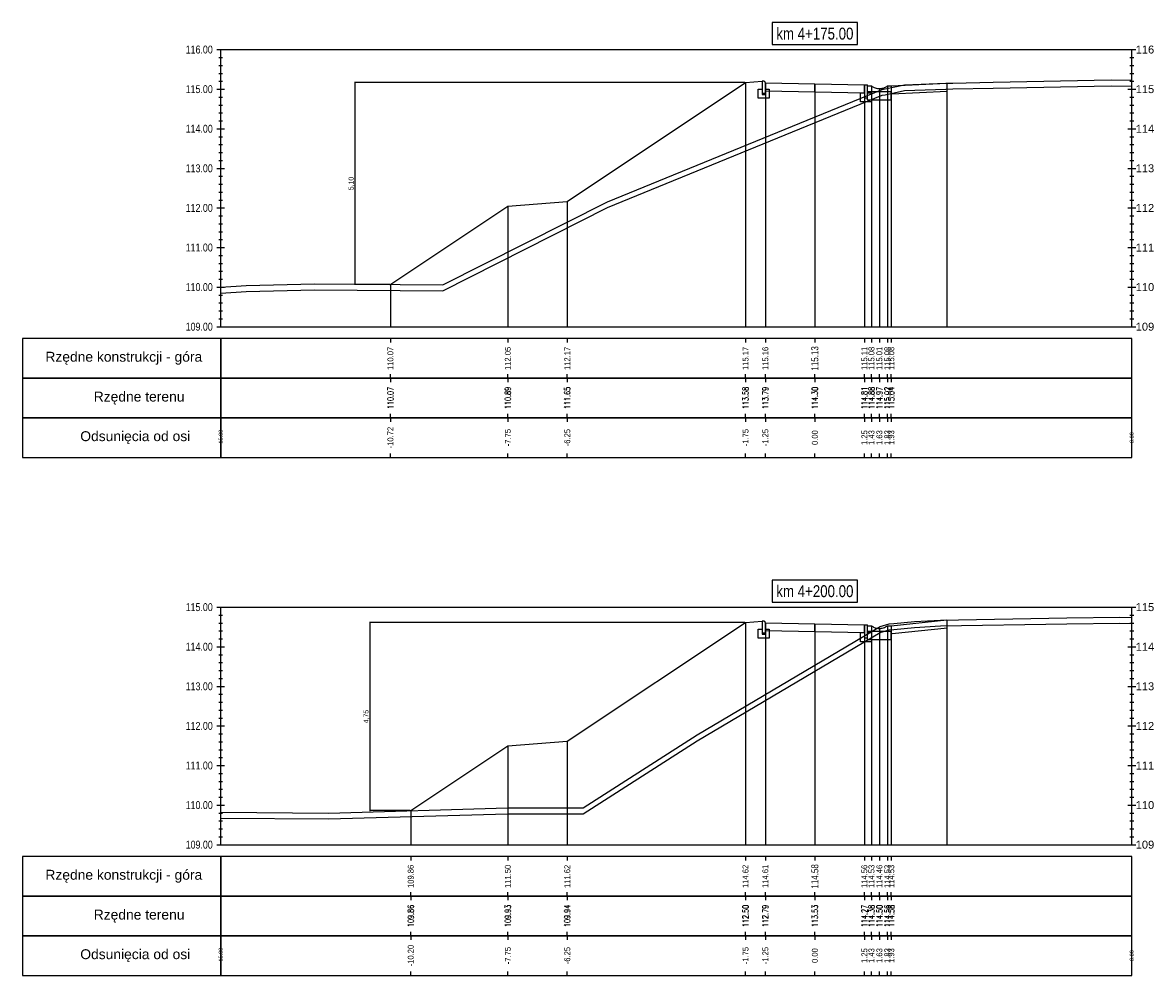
# Model space of a CAD drawing. Extents: x 7537626 to 7538805, y 5722894 to 5725486.
# Tile 27 of 90: x 7538199 to 7538228, y 5725311 to 5725335. Entities that reach past the tile are written whole.
import ezdxf

# ---------------------------------------------------------------- set-up
doc = ezdxf.new("R2010")
doc.units = 0
doc.header["$PDMODE"] = 35
doc.header["$PDSIZE"] = 0.3
for name, color, linetype in [('C-DROGI-PROFILE', 7, 'Continuous'), ('C-DROGI-PROFILE-ETYKIETY', 7, 'Continuous'), ('C-DROGI-PRZEKROJE-ETYKIETY', 7, 'Continuous'), ('C-POPRZECZKA-przekrój', 2, 'Continuous'), ('C-POPRZECZKA-widok', 1, 'Continuous')]:
    doc.layers.add(name, color=color, linetype=linetype)
for name, color, linetype, true_color in [('C-humus', 7, 'Continuous', 0x003df5), ('C-Teren', 7, 'Continuous', 0x005716), ('poprzeczki', 7, 'Continuous', 0x0000d6)]:
    doc.layers.add(name, color=color, linetype=linetype, true_color=true_color)
doc.styles.add('2mm08', font='arial.ttf', dxfattribs={"width": 0.8})
doc.styles.add('opis_50', font='arial.ttf', dxfattribs={"height": 0.125})
doc.styles.get("Standard").update_dxf_attribs({"font": 'arial.ttf'})
doc.dimstyles.new('OPIS_50', dxfattribs={"dimscale": 0.5, "dimtxt": 0.125, "dimasz": 0.25, "dimexe": 0.1, "dimexo": 0.15, "dimgap": 0.1, "dimtad": 1, "dimzin": 0, "dimtxsty": 'opis_50', "dimblk": 'ARCHTICK', "dimcen": 0.15, "dimdle": 0.1, "dimaunit": 2, "dimadec": 4, "dimazin": 0, "dimtfac": 1, "dimtmove": 0, "dimatfit": 3, "dimfxl": 1, "dimarcsym": 0})

# ---------------------------------------------------------------- blocks, each defined once
blk = doc.blocks.new('_ArchTick')
at = {"color": 0, "linetype": 'ByBlock', "const_width": 0.15}
blk.add_lwpolyline([(-0.5, -0.5), (0.5, 0.5)], dxfattribs=at)
blk = doc.blocks.new('*D205')
at = {"layer": 'Defpoints', "color": 0, "transparency": 16777216}
for p in [(7538217.316, 5725333.448), (7538207.455, 5725328.352), (7538208.352, 5725328.352)]:
    blk.add_point(p, dxfattribs=at)
at = {"layer": 'poprzeczki', "color": 0, "lineweight": -2, "transparency": 16777216}
for p, q in [((7538217.301, 5725333.448), (7538207.445, 5725333.448)), ((7538207.455, 5725333.458), (7538207.455, 5725328.342)), ((7538208.337, 5725328.352), (7538207.445, 5725328.352))]:
    blk.add_line(p, q, dxfattribs=at)
at = {"layer": 'poprzeczki', "color": 0, "lineweight": -2, "transparency": 16777216, "xscale": 0.025, "yscale": 0.025, "zscale": 0.025}
for p, rotation in [((7538207.455, 5725333.448), 90), ((7538207.455, 5725328.352), 270)]:
    blk.add_blockref('_ArchTick', p, dxfattribs=dict(at, rotation=rotation))
at = {"layer": 'poprzeczki', "color": 0, "transparency": 16777216, "insert": (7538207.37, 5725330.9), "char_height": 0.125, "attachment_point": 5, "rotation": 90, "style": 'opis_50'}
blk.add_mtext('5,10', dxfattribs=at)
blk = doc.blocks.new('*D206')
at = {"layer": 'Defpoints', "color": 0, "transparency": 16777216}
for p in [(7538217.316, 5725319.814), (7538207.831, 5725315.06), (7538208.865, 5725315.06)]:
    blk.add_point(p, dxfattribs=at)
at = {"layer": 'poprzeczki', "color": 0, "lineweight": -2, "transparency": 16777216}
for p, q in [((7538217.301, 5725319.814), (7538207.821, 5725319.814)), ((7538207.831, 5725319.824), (7538207.831, 5725315.05)), ((7538208.85, 5725315.06), (7538207.821, 5725315.06))]:
    blk.add_line(p, q, dxfattribs=at)
at = {"layer": 'poprzeczki', "color": 0, "lineweight": -2, "transparency": 16777216, "xscale": 0.025, "yscale": 0.025, "zscale": 0.025}
for p, rotation in [((7538207.831, 5725319.814), 90), ((7538207.831, 5725315.06), 270)]:
    blk.add_blockref('_ArchTick', p, dxfattribs=dict(at, rotation=rotation))
at = {"layer": 'poprzeczki', "color": 0, "transparency": 16777216, "insert": (7538207.746, 5725317.437), "char_height": 0.125, "attachment_point": 5, "rotation": 90, "style": 'opis_50'}
blk.add_mtext('4,75', dxfattribs=at)

msp = doc.modelspace()

# ---------------------------------------------------------------- linework, layer by layer
at = {"layer": 'C-DROGI-PROFILE', "color": 7, "linetype": 'Continuous', "lineweight": -3}
for p, q in [((7538208.352, 5725326.982), (7538208.352, 5725326.882)), ((7538211.316, 5725326.982), (7538211.316, 5725326.882)), ((7538212.816, 5725326.982), (7538212.816, 5725326.882)), ((7538217.316, 5725326.982), (7538217.316, 5725326.882)), ((7538217.816, 5725326.982), (7538217.816, 5725326.882)), ((7538219.066, 5725326.982), (7538219.066, 5725326.882)), ((7538220.316, 5725326.982), (7538220.316, 5725326.882)), ((7538220.496, 5725326.982), (7538220.496, 5725326.882)), ((7538220.696, 5725326.982), (7538220.696, 5725326.882)), ((7538220.896, 5725326.982), (7538220.896, 5725326.882)), ((7538220.996, 5725326.982), (7538220.996, 5725326.882)), ((7538208.352, 5725325.982), (7538208.352, 5725326.082)), ((7538208.352, 5725325.982), (7538208.352, 5725325.882)), ((7538211.316, 5725325.982), (7538211.316, 5725326.082)), ((7538211.316, 5725325.982), (7538211.316, 5725325.882)), ((7538212.816, 5725325.982), (7538212.816, 5725326.082)), ((7538212.816, 5725325.982), (7538212.816, 5725325.882)), ((7538217.316, 5725325.982), (7538217.316, 5725326.082)), ((7538217.316, 5725325.982), (7538217.316, 5725325.882)), ((7538217.816, 5725325.982), (7538217.816, 5725326.082)), ((7538217.816, 5725325.982), (7538217.816, 5725325.882)), ((7538219.066, 5725325.982), (7538219.066, 5725326.082)), ((7538219.066, 5725325.982), (7538219.066, 5725325.882)), ((7538220.316, 5725325.982), (7538220.316, 5725326.082)), ((7538220.316, 5725325.982), (7538220.316, 5725325.882)), ((7538220.496, 5725325.982), (7538220.496, 5725326.082)), ((7538220.496, 5725325.982), (7538220.496, 5725325.882)), ((7538220.696, 5725325.982), (7538220.696, 5725326.082)), ((7538220.696, 5725325.982), (7538220.696, 5725325.882)), ((7538220.896, 5725325.982), (7538220.896, 5725326.082)), ((7538220.896, 5725325.982), (7538220.896, 5725325.882)), ((7538220.996, 5725325.982), (7538220.996, 5725326.082)), ((7538220.996, 5725325.982), (7538220.996, 5725325.882)), ((7538208.352, 5725324.982), (7538208.352, 5725325.082)), ((7538211.316, 5725324.982), (7538211.316, 5725325.082)), ((7538212.816, 5725324.982), (7538212.816, 5725325.082)), ((7538217.316, 5725324.982), (7538217.316, 5725325.082)), ((7538217.816, 5725324.982), (7538217.816, 5725325.082)), ((7538219.066, 5725324.982), (7538219.066, 5725325.082)), ((7538220.316, 5725324.982), (7538220.316, 5725325.082)), ((7538220.496, 5725324.982), (7538220.496, 5725325.082)), ((7538220.696, 5725324.982), (7538220.696, 5725325.082)), ((7538220.896, 5725324.982), (7538220.896, 5725325.082)), ((7538220.996, 5725324.982), (7538220.996, 5725325.082)), ((7538208.352, 5725324.982), (7538208.352, 5725324.882)), ((7538211.316, 5725324.982), (7538211.316, 5725324.882)), ((7538212.816, 5725324.982), (7538212.816, 5725324.882)), ((7538217.316, 5725324.982), (7538217.316, 5725324.882)), ((7538217.816, 5725324.982), (7538217.816, 5725324.882)), ((7538219.066, 5725324.982), (7538219.066, 5725324.882)), ((7538220.316, 5725324.982), (7538220.316, 5725324.882)), ((7538220.496, 5725324.982), (7538220.496, 5725324.882)), ((7538220.696, 5725324.982), (7538220.696, 5725324.882)), ((7538220.896, 5725324.982), (7538220.896, 5725324.882)), ((7538220.996, 5725324.982), (7538220.996, 5725324.882)), ((7538208.352, 5725323.982), (7538208.352, 5725324.082)), ((7538211.316, 5725323.982), (7538211.316, 5725324.082)), ((7538212.816, 5725323.982), (7538212.816, 5725324.082)), ((7538217.316, 5725323.982), (7538217.316, 5725324.082)), ((7538217.816, 5725323.982), (7538217.816, 5725324.082)), ((7538219.066, 5725323.982), (7538219.066, 5725324.082)), ((7538220.316, 5725323.982), (7538220.316, 5725324.082)), ((7538220.496, 5725323.982), (7538220.496, 5725324.082)), ((7538220.696, 5725323.982), (7538220.696, 5725324.082)), ((7538220.896, 5725323.982), (7538220.896, 5725324.082)), ((7538220.996, 5725323.982), (7538220.996, 5725324.082)), ((7538208.865, 5725313.899), (7538208.865, 5725313.799)), ((7538211.316, 5725313.899), (7538211.316, 5725313.799)), ((7538212.816, 5725313.899), (7538212.816, 5725313.799)), ((7538217.316, 5725313.899), (7538217.316, 5725313.799)), ((7538217.816, 5725313.899), (7538217.816, 5725313.799)), ((7538219.066, 5725313.899), (7538219.066, 5725313.799)), ((7538220.316, 5725313.899), (7538220.316, 5725313.799)), ((7538220.496, 5725313.899), (7538220.496, 5725313.799)), ((7538220.696, 5725313.899), (7538220.696, 5725313.799)), ((7538220.896, 5725313.899), (7538220.896, 5725313.799)), ((7538220.996, 5725313.899), (7538220.996, 5725313.799)), ((7538208.865, 5725312.899), (7538208.865, 5725312.999)), ((7538208.865, 5725312.899), (7538208.865, 5725312.799)), ((7538211.316, 5725312.899), (7538211.316, 5725312.999)), ((7538211.316, 5725312.899), (7538211.316, 5725312.799)), ((7538212.816, 5725312.899), (7538212.816, 5725312.999)), ((7538212.816, 5725312.899), (7538212.816, 5725312.799)), ((7538217.316, 5725312.899), (7538217.316, 5725312.999)), ((7538217.316, 5725312.899), (7538217.316, 5725312.799)), ((7538217.816, 5725312.899), (7538217.816, 5725312.999)), ((7538217.816, 5725312.899), (7538217.816, 5725312.799)), ((7538219.066, 5725312.899), (7538219.066, 5725312.999)), ((7538219.066, 5725312.899), (7538219.066, 5725312.799)), ((7538220.316, 5725312.899), (7538220.316, 5725312.999)), ((7538220.316, 5725312.899), (7538220.316, 5725312.799)), ((7538220.496, 5725312.899), (7538220.496, 5725312.999)), ((7538220.496, 5725312.899), (7538220.496, 5725312.799)), ((7538220.696, 5725312.899), (7538220.696, 5725312.999)), ((7538220.696, 5725312.899), (7538220.696, 5725312.799)), ((7538220.896, 5725312.899), (7538220.896, 5725312.999)), ((7538220.896, 5725312.899), (7538220.896, 5725312.799)), ((7538220.996, 5725312.899), (7538220.996, 5725312.999)), ((7538220.996, 5725312.899), (7538220.996, 5725312.799)), ((7538208.865, 5725311.899), (7538208.865, 5725311.999)), ((7538211.316, 5725311.899), (7538211.316, 5725311.999)), ((7538212.816, 5725311.899), (7538212.816, 5725311.999)), ((7538217.316, 5725311.899), (7538217.316, 5725311.999)), ((7538217.816, 5725311.899), (7538217.816, 5725311.999)), ((7538219.066, 5725311.899), (7538219.066, 5725311.999)), ((7538220.316, 5725311.899), (7538220.316, 5725311.999)), ((7538220.496, 5725311.899), (7538220.496, 5725311.999)), ((7538220.696, 5725311.899), (7538220.696, 5725311.999)), ((7538220.896, 5725311.899), (7538220.896, 5725311.999)), ((7538220.996, 5725311.899), (7538220.996, 5725311.999)), ((7538208.865, 5725311.899), (7538208.865, 5725311.799)), ((7538211.316, 5725311.899), (7538211.316, 5725311.799)), ((7538212.816, 5725311.899), (7538212.816, 5725311.799)), ((7538217.316, 5725311.899), (7538217.316, 5725311.799)), ((7538217.816, 5725311.899), (7538217.816, 5725311.799)), ((7538219.066, 5725311.899), (7538219.066, 5725311.799)), ((7538220.316, 5725311.899), (7538220.316, 5725311.799)), ((7538220.496, 5725311.899), (7538220.496, 5725311.799)), ((7538220.696, 5725311.899), (7538220.696, 5725311.799)), ((7538220.896, 5725311.899), (7538220.896, 5725311.799)), ((7538220.996, 5725311.899), (7538220.996, 5725311.799)), ((7538208.865, 5725310.899), (7538208.865, 5725310.999)), ((7538211.316, 5725310.899), (7538211.316, 5725310.999)), ((7538212.816, 5725310.899), (7538212.816, 5725310.999)), ((7538217.316, 5725310.899), (7538217.316, 5725310.999)), ((7538217.816, 5725310.899), (7538217.816, 5725310.999)), ((7538219.066, 5725310.899), (7538219.066, 5725310.999)), ((7538220.316, 5725310.899), (7538220.316, 5725310.999)), ((7538220.496, 5725310.899), (7538220.496, 5725310.999)), ((7538220.696, 5725310.899), (7538220.696, 5725310.999)), ((7538220.896, 5725310.899), (7538220.896, 5725310.999)), ((7538220.996, 5725310.899), (7538220.996, 5725310.999))]:
    msp.add_line(p, q, dxfattribs=at)
at = {"layer": 'C-DROGI-PROFILE', "color": 1, "linetype": 'Continuous', "lineweight": -3}
for points in [[(7538204.066, 5725325.982), (7538204.066, 5725326.982), (7538199.066, 5725326.982), (7538199.066, 5725325.982)], [(7538204.066, 5725325.982), (7538227.066, 5725325.982), (7538227.066, 5725326.982), (7538204.066, 5725326.982)], [(7538204.066, 5725324.982), (7538204.066, 5725325.982), (7538199.066, 5725325.982), (7538199.066, 5725324.982)], [(7538204.066, 5725324.982), (7538227.066, 5725324.982), (7538227.066, 5725325.982), (7538204.066, 5725325.982)], [(7538204.066, 5725323.982), (7538204.066, 5725324.982), (7538199.066, 5725324.982), (7538199.066, 5725323.982)], [(7538204.066, 5725323.982), (7538227.066, 5725323.982), (7538227.066, 5725324.982), (7538204.066, 5725324.982)], [(7538204.066, 5725312.899), (7538204.066, 5725313.899), (7538199.066, 5725313.899), (7538199.066, 5725312.899)], [(7538204.066, 5725312.899), (7538227.066, 5725312.899), (7538227.066, 5725313.899), (7538204.066, 5725313.899)], [(7538204.066, 5725311.899), (7538204.066, 5725312.899), (7538199.066, 5725312.899), (7538199.066, 5725311.899)], [(7538204.066, 5725311.899), (7538227.066, 5725311.899), (7538227.066, 5725312.899), (7538204.066, 5725312.899)], [(7538204.066, 5725310.899), (7538204.066, 5725311.899), (7538199.066, 5725311.899), (7538199.066, 5725310.899)], [(7538204.066, 5725310.899), (7538227.066, 5725310.899), (7538227.066, 5725311.899), (7538204.066, 5725311.899)]]:
    msp.add_3dface(points, dxfattribs=at)
at = {"layer": 'C-DROGI-PRZEKROJE-ETYKIETY', "color": 1, "linetype": 'Continuous', "lineweight": -3}
for p, q in [((7538217.316, 5725333.448), (7538217.316, 5725327.282)), ((7538217.816, 5725333.442), (7538217.816, 5725327.282)), ((7538219.066, 5725333.417), (7538219.066, 5725327.282)), ((7538220.316, 5725333.392), (7538220.316, 5725327.282)), ((7538220.496, 5725333.366), (7538220.496, 5725327.282)), ((7538220.896, 5725333.366), (7538220.896, 5725327.282)), ((7538220.996, 5725333.366), (7538220.996, 5725327.282)), ((7538222.396, 5725333.431), (7538222.396, 5725327.282)), ((7538220.696, 5725333.296), (7538220.696, 5725327.282)), ((7538217.316, 5725319.814), (7538217.316, 5725314.199)), ((7538217.816, 5725319.807), (7538217.816, 5725314.199)), ((7538219.066, 5725319.782), (7538219.066, 5725314.199)), ((7538220.316, 5725319.757), (7538220.316, 5725314.199)), ((7538220.496, 5725319.731), (7538220.496, 5725314.199)), ((7538220.696, 5725319.661), (7538220.696, 5725314.199)), ((7538220.896, 5725319.731), (7538220.896, 5725314.199)), ((7538220.996, 5725319.731), (7538220.996, 5725314.199)), ((7538222.396, 5725319.877), (7538222.396, 5725314.199))]:
    msp.add_line(p, q, dxfattribs=at)
for points in [[(7538211.316, 5725330.328), (7538211.316, 5725327.282)], [(7538212.816, 5725330.448), (7538212.816, 5725327.282)], [(7538208.352, 5725328.35), (7538208.352, 5725327.282)], [(7538212.816, 5725316.814), (7538212.816, 5725314.199)], [(7538211.316, 5725316.694), (7538211.316, 5725314.199)], [(7538208.865, 5725315.06), (7538208.865, 5725314.199)]]:
    msp.add_lwpolyline(points, dxfattribs=at)
at = {"layer": 'C-humus'}
for p, q in [((7538223.565, 5725333.308), (7538226.547, 5725333.366)), ((7538226.547, 5725333.366), (7538227.066, 5725333.357)), ((7538213.828, 5725330.291), (7538220.766, 5725333.127)), ((7538220.766, 5725333.127), (7538220.842, 5725333.141)), ((7538220.842, 5725333.141), (7538221.329, 5725333.245)), ((7538221.329, 5725333.245), (7538222.373, 5725333.28)), ((7538222.373, 5725333.28), (7538222.546, 5725333.288)), ((7538222.546, 5725333.288), (7538223.565, 5725333.308)), ((7538209.674, 5725328.19), (7538213.828, 5725330.291)), ((7538204.713, 5725328.171), (7538206.432, 5725328.215)), ((7538206.432, 5725328.215), (7538209.674, 5725328.19)), ((7538204.066, 5725328.134), (7538204.713, 5725328.171)), ((7538220.711, 5725319.557), (7538220.944, 5725319.627)), ((7538220.944, 5725319.627), (7538221.056, 5725319.639)), ((7538221.056, 5725319.639), (7538221.584, 5725319.686)), ((7538221.584, 5725319.686), (7538222.236, 5725319.725)), ((7538222.236, 5725319.725), (7538225.431, 5725319.777)), ((7538225.431, 5725319.777), (7538226.762, 5725319.793)), ((7538226.762, 5725319.793), (7538227.066, 5725319.787)), ((7538216.098, 5725316.822), (7538220.711, 5725319.557)), ((7538213.221, 5725314.983), (7538216.098, 5725316.822)), ((7538204.066, 5725314.869), (7538206.79, 5725314.85)), ((7538206.79, 5725314.85), (7538211.306, 5725314.98)), ((7538211.306, 5725314.98), (7538213.221, 5725314.983))]:
    msp.add_line(p, q, dxfattribs=at)
at = {"layer": 'C-POPRZECZKA-przekrój', "color": 2, "linetype": 'Continuous', "lineweight": -3}
for p, q in [((7538217.316, 5725333.448), (7538217.736, 5725333.482)), ((7538217.776, 5725333.482), (7538217.736, 5725333.482)), ((7538217.736, 5725333.482), (7538217.736, 5725333.152)), ((7538217.782, 5725333.482), (7538217.776, 5725333.482)), ((7538217.79, 5725333.479), (7538217.782, 5725333.482)), ((7538217.798, 5725333.475), (7538217.79, 5725333.479)), ((7538217.804, 5725333.47), (7538217.798, 5725333.475)), ((7538217.809, 5725333.465), (7538217.804, 5725333.47)), ((7538217.813, 5725333.457), (7538217.809, 5725333.465)), ((7538217.815, 5725333.449), (7538217.813, 5725333.457)), ((7538217.816, 5725333.442), (7538217.815, 5725333.449)), ((7538217.816, 5725333.442), (7538219.066, 5725333.417)), ((7538217.816, 5725333.442), (7538217.817, 5725333.242)), ((7538217.816, 5725333.152), (7538217.816, 5725333.442)), ((7538217.816, 5725333.442), (7538217.816, 5725333.282)), ((7538219.066, 5725333.217), (7538219.066, 5725333.417)), ((7538219.066, 5725333.417), (7538220.316, 5725333.392)), ((7538220.316, 5725333.392), (7538220.315, 5725333.192)), ((7538220.316, 5725333.392), (7538220.396, 5725333.392)), ((7538220.316, 5725333.192), (7538220.316, 5725333.392)), ((7538220.316, 5725333.392), (7538220.316, 5725333.062)), ((7538220.396, 5725333.016), (7538220.396, 5725333.392)), ((7538220.396, 5725333.366), (7538220.496, 5725333.366)), ((7538220.396, 5725333.216), (7538220.396, 5725333.366)), ((7538220.496, 5725333.366), (7538220.513, 5725333.353)), ((7538220.513, 5725333.353), (7538220.531, 5725333.342)), ((7538220.531, 5725333.342), (7538220.547, 5725333.333)), ((7538220.547, 5725333.333), (7538220.567, 5725333.323)), ((7538220.567, 5725333.323), (7538220.589, 5725333.314)), ((7538220.589, 5725333.314), (7538220.616, 5725333.306)), ((7538220.795, 5725333.312), (7538220.821, 5725333.321)), ((7538220.821, 5725333.321), (7538220.846, 5725333.333)), ((7538220.846, 5725333.333), (7538220.864, 5725333.344)), ((7538220.864, 5725333.344), (7538220.88, 5725333.354)), ((7538220.88, 5725333.354), (7538220.896, 5725333.366)), ((7538220.896, 5725333.366), (7538220.996, 5725333.366)), ((7538220.996, 5725333.366), (7538220.996, 5725333.216)), ((7538217.636, 5725333.052), (7538217.636, 5725333.282)), ((7538217.636, 5725333.282), (7538217.736, 5725333.282)), ((7538217.916, 5725333.052), (7538217.636, 5725333.052)), ((7538217.736, 5725333.282), (7538217.736, 5725333.182)), ((7538217.736, 5725333.182), (7538217.816, 5725333.182)), ((7538217.736, 5725333.152), (7538217.816, 5725333.152)), ((7538217.816, 5725333.282), (7538217.916, 5725333.282)), ((7538217.817, 5725333.242), (7538219.066, 5725333.217)), ((7538217.916, 5725333.282), (7538217.916, 5725333.052)), ((7538219.066, 5725333.217), (7538220.315, 5725333.192)), ((7538220.216, 5725332.962), (7538220.216, 5725333.192)), ((7538220.216, 5725333.192), (7538220.316, 5725333.192)), ((7538220.316, 5725333.062), (7538220.396, 5725333.062)), ((7538220.996, 5725333.216), (7538220.396, 5725333.216)), ((7538220.396, 5725333.192), (7538220.496, 5725333.192)), ((7538220.396, 5725333.062), (7538220.396, 5725333.192)), ((7538220.496, 5725333.192), (7538220.496, 5725332.962)), ((7538220.616, 5725333.306), (7538220.643, 5725333.3)), ((7538220.643, 5725333.3), (7538220.666, 5725333.297)), ((7538220.666, 5725333.297), (7538220.696, 5725333.296)), ((7538220.696, 5725333.296), (7538220.719, 5725333.297)), ((7538220.719, 5725333.297), (7538220.745, 5725333.3)), ((7538220.745, 5725333.3), (7538220.767, 5725333.304)), ((7538220.767, 5725333.304), (7538220.795, 5725333.312)), ((7538220.996, 5725333.016), (7538220.996, 5725333.216)), ((7538220.496, 5725332.962), (7538220.216, 5725332.962)), ((7538220.396, 5725333.016), (7538220.996, 5725333.016)), ((7538217.316, 5725319.814), (7538217.736, 5725319.847)), ((7538217.636, 5725319.417), (7538217.636, 5725319.647)), ((7538217.636, 5725319.647), (7538217.736, 5725319.647)), ((7538217.776, 5725319.847), (7538217.736, 5725319.847)), ((7538217.736, 5725319.847), (7538217.736, 5725319.517)), ((7538217.736, 5725319.647), (7538217.736, 5725319.547)), ((7538217.782, 5725319.847), (7538217.776, 5725319.847)), ((7538217.79, 5725319.845), (7538217.782, 5725319.847)), ((7538217.798, 5725319.841), (7538217.79, 5725319.845)), ((7538217.804, 5725319.836), (7538217.798, 5725319.841)), ((7538217.809, 5725319.83), (7538217.804, 5725319.836)), ((7538217.813, 5725319.823), (7538217.809, 5725319.83)), ((7538217.815, 5725319.815), (7538217.813, 5725319.823)), ((7538217.816, 5725319.807), (7538217.815, 5725319.815)), ((7538217.816, 5725319.807), (7538219.066, 5725319.782)), ((7538217.816, 5725319.807), (7538217.817, 5725319.607)), ((7538217.816, 5725319.517), (7538217.816, 5725319.807)), ((7538217.816, 5725319.807), (7538217.816, 5725319.647)), ((7538217.816, 5725319.647), (7538217.916, 5725319.647)), ((7538217.916, 5725319.647), (7538217.916, 5725319.417)), ((7538219.066, 5725319.582), (7538219.066, 5725319.782)), ((7538219.066, 5725319.782), (7538220.316, 5725319.757)), ((7538220.316, 5725319.757), (7538220.315, 5725319.557)), ((7538220.316, 5725319.757), (7538220.396, 5725319.757)), ((7538220.316, 5725319.557), (7538220.316, 5725319.757)), ((7538220.316, 5725319.757), (7538220.316, 5725319.427)), ((7538220.396, 5725319.381), (7538220.396, 5725319.757)), ((7538220.396, 5725319.731), (7538220.496, 5725319.731)), ((7538220.396, 5725319.581), (7538220.396, 5725319.731)), ((7538220.496, 5725319.731), (7538220.513, 5725319.719)), ((7538220.513, 5725319.719), (7538220.531, 5725319.707)), ((7538220.531, 5725319.707), (7538220.547, 5725319.698)), ((7538220.547, 5725319.698), (7538220.567, 5725319.689)), ((7538220.567, 5725319.689), (7538220.589, 5725319.68)), ((7538220.589, 5725319.68), (7538220.616, 5725319.671)), ((7538220.616, 5725319.671), (7538220.643, 5725319.666)), ((7538220.643, 5725319.666), (7538220.666, 5725319.663)), ((7538220.666, 5725319.663), (7538220.696, 5725319.661)), ((7538220.696, 5725319.661), (7538220.719, 5725319.662)), ((7538220.719, 5725319.662), (7538220.745, 5725319.665)), ((7538220.745, 5725319.665), (7538220.767, 5725319.669)), ((7538220.767, 5725319.669), (7538220.795, 5725319.677)), ((7538220.795, 5725319.677), (7538220.821, 5725319.687)), ((7538220.821, 5725319.687), (7538220.846, 5725319.699)), ((7538220.846, 5725319.699), (7538220.864, 5725319.709)), ((7538220.864, 5725319.709), (7538220.88, 5725319.72)), ((7538220.88, 5725319.72), (7538220.896, 5725319.731)), ((7538220.896, 5725319.731), (7538220.996, 5725319.731)), ((7538220.996, 5725319.731), (7538220.996, 5725319.581)), ((7538217.916, 5725319.417), (7538217.636, 5725319.417)), ((7538217.736, 5725319.547), (7538217.816, 5725319.547)), ((7538217.736, 5725319.517), (7538217.816, 5725319.517)), ((7538217.817, 5725319.607), (7538219.066, 5725319.582)), ((7538219.066, 5725319.582), (7538220.315, 5725319.557)), ((7538220.216, 5725319.327), (7538220.216, 5725319.557)), ((7538220.216, 5725319.557), (7538220.316, 5725319.557)), ((7538220.496, 5725319.327), (7538220.216, 5725319.327)), ((7538220.316, 5725319.427), (7538220.396, 5725319.427)), ((7538220.996, 5725319.581), (7538220.396, 5725319.581)), ((7538220.396, 5725319.557), (7538220.496, 5725319.557)), ((7538220.396, 5725319.427), (7538220.396, 5725319.557)), ((7538220.396, 5725319.381), (7538220.996, 5725319.381)), ((7538220.496, 5725319.557), (7538220.496, 5725319.327)), ((7538220.996, 5725319.381), (7538220.996, 5725319.581))]:
    msp.add_line(p, q, dxfattribs=at)
for points in [[(7538208.337, 5725328.342), (7538211.316, 5725330.328), (7538212.816, 5725330.448), (7538217.316, 5725333.448)], [(7538208.865, 5725315.06), (7538211.316, 5725316.694), (7538212.816, 5725316.814), (7538217.316, 5725319.814)]]:
    msp.add_lwpolyline(points, dxfattribs=at)
at = {"layer": 'C-POPRZECZKA-przekrój'}
for points in [[(7538220.996, 5725333.366), (7538222.396, 5725333.431)], [(7538221.005, 5725333.166), (7538222.405, 5725333.232)], [(7538220.996, 5725319.731), (7538222.396, 5725319.877)], [(7538221.017, 5725319.533), (7538222.417, 5725319.678)]]:
    msp.add_lwpolyline(points, dxfattribs=at)
at = {"layer": 'C-POPRZECZKA-widok', "color": 1, "linetype": 'Continuous', "lineweight": -3}
for p, q in [((7538203.966, 5725334.282), (7538227.166, 5725334.282)), ((7538204.066, 5725327.282), (7538204.066, 5725334.282)), ((7538227.066, 5725327.282), (7538227.066, 5725334.282)), ((7538204.016, 5725334.082), (7538204.116, 5725334.082)), ((7538227.016, 5725334.082), (7538227.116, 5725334.082)), ((7538204.016, 5725333.882), (7538204.116, 5725333.882)), ((7538204.016, 5725333.682), (7538204.116, 5725333.682)), ((7538227.016, 5725333.882), (7538227.116, 5725333.882)), ((7538227.016, 5725333.682), (7538227.116, 5725333.682)), ((7538204.016, 5725333.482), (7538204.116, 5725333.482)), ((7538227.016, 5725333.482), (7538227.116, 5725333.482)), ((7538203.966, 5725333.282), (7538204.166, 5725333.282)), ((7538204.016, 5725333.282), (7538204.116, 5725333.282)), ((7538204.016, 5725333.082), (7538204.116, 5725333.082)), ((7538226.966, 5725333.282), (7538227.166, 5725333.282)), ((7538227.016, 5725333.282), (7538227.116, 5725333.282)), ((7538227.016, 5725333.082), (7538227.116, 5725333.082)), ((7538204.016, 5725332.882), (7538204.116, 5725332.882)), ((7538227.016, 5725332.882), (7538227.116, 5725332.882)), ((7538204.016, 5725332.682), (7538204.116, 5725332.682)), ((7538204.016, 5725332.482), (7538204.116, 5725332.482)), ((7538227.016, 5725332.682), (7538227.116, 5725332.682)), ((7538227.016, 5725332.482), (7538227.116, 5725332.482)), ((7538203.966, 5725332.282), (7538204.166, 5725332.282)), ((7538204.016, 5725332.282), (7538204.116, 5725332.282)), ((7538226.966, 5725332.282), (7538227.166, 5725332.282)), ((7538227.016, 5725332.282), (7538227.116, 5725332.282)), ((7538204.016, 5725332.082), (7538204.116, 5725332.082)), ((7538227.016, 5725332.082), (7538227.116, 5725332.082)), ((7538204.016, 5725331.882), (7538204.116, 5725331.882)), ((7538204.016, 5725331.682), (7538204.116, 5725331.682)), ((7538227.016, 5725331.882), (7538227.116, 5725331.882)), ((7538227.016, 5725331.682), (7538227.116, 5725331.682)), ((7538204.016, 5725331.482), (7538204.116, 5725331.482)), ((7538227.016, 5725331.482), (7538227.116, 5725331.482)), ((7538203.966, 5725331.282), (7538204.166, 5725331.282)), ((7538204.016, 5725331.282), (7538204.116, 5725331.282)), ((7538204.016, 5725331.082), (7538204.116, 5725331.082)), ((7538226.966, 5725331.282), (7538227.166, 5725331.282)), ((7538227.016, 5725331.282), (7538227.116, 5725331.282)), ((7538227.016, 5725331.082), (7538227.116, 5725331.082)), ((7538204.016, 5725330.882), (7538204.116, 5725330.882)), ((7538227.016, 5725330.882), (7538227.116, 5725330.882)), ((7538204.016, 5725330.682), (7538204.116, 5725330.682)), ((7538204.016, 5725330.482), (7538204.116, 5725330.482)), ((7538227.016, 5725330.682), (7538227.116, 5725330.682)), ((7538227.016, 5725330.482), (7538227.116, 5725330.482)), ((7538203.966, 5725330.282), (7538204.166, 5725330.282)), ((7538204.016, 5725330.282), (7538204.116, 5725330.282)), ((7538226.966, 5725330.282), (7538227.166, 5725330.282)), ((7538227.016, 5725330.282), (7538227.116, 5725330.282)), ((7538204.016, 5725330.082), (7538204.116, 5725330.082)), ((7538227.016, 5725330.082), (7538227.116, 5725330.082)), ((7538204.016, 5725329.882), (7538204.116, 5725329.882)), ((7538204.016, 5725329.682), (7538204.116, 5725329.682)), ((7538227.016, 5725329.882), (7538227.116, 5725329.882)), ((7538227.016, 5725329.682), (7538227.116, 5725329.682)), ((7538204.016, 5725329.482), (7538204.116, 5725329.482)), ((7538227.016, 5725329.482), (7538227.116, 5725329.482)), ((7538203.966, 5725329.282), (7538204.166, 5725329.282)), ((7538204.016, 5725329.282), (7538204.116, 5725329.282)), ((7538204.016, 5725329.082), (7538204.116, 5725329.082)), ((7538226.966, 5725329.282), (7538227.166, 5725329.282)), ((7538227.016, 5725329.282), (7538227.116, 5725329.282)), ((7538227.016, 5725329.082), (7538227.116, 5725329.082)), ((7538204.016, 5725328.882), (7538204.116, 5725328.882)), ((7538227.016, 5725328.882), (7538227.116, 5725328.882)), ((7538204.016, 5725328.682), (7538204.116, 5725328.682)), ((7538204.016, 5725328.482), (7538204.116, 5725328.482)), ((7538227.016, 5725328.682), (7538227.116, 5725328.682)), ((7538227.016, 5725328.482), (7538227.116, 5725328.482)), ((7538203.966, 5725328.282), (7538204.166, 5725328.282)), ((7538204.016, 5725328.282), (7538204.116, 5725328.282)), ((7538226.966, 5725328.282), (7538227.166, 5725328.282)), ((7538227.016, 5725328.282), (7538227.116, 5725328.282)), ((7538204.016, 5725328.082), (7538204.116, 5725328.082)), ((7538227.016, 5725328.082), (7538227.116, 5725328.082)), ((7538204.016, 5725327.882), (7538204.116, 5725327.882)), ((7538204.016, 5725327.682), (7538204.116, 5725327.682)), ((7538227.016, 5725327.882), (7538227.116, 5725327.882)), ((7538227.016, 5725327.682), (7538227.116, 5725327.682)), ((7538204.016, 5725327.482), (7538204.116, 5725327.482)), ((7538227.016, 5725327.482), (7538227.116, 5725327.482)), ((7538203.966, 5725327.282), (7538227.166, 5725327.282)), ((7538203.966, 5725320.199), (7538227.166, 5725320.199)), ((7538204.066, 5725314.199), (7538204.066, 5725320.199)), ((7538227.066, 5725314.199), (7538227.066, 5725320.199)), ((7538204.016, 5725319.999), (7538204.116, 5725319.999)), ((7538227.016, 5725319.999), (7538227.116, 5725319.999)), ((7538204.016, 5725319.799), (7538204.116, 5725319.799)), ((7538227.016, 5725319.799), (7538227.116, 5725319.799)), ((7538204.016, 5725319.599), (7538204.116, 5725319.599)), ((7538204.016, 5725319.399), (7538204.116, 5725319.399)), ((7538227.016, 5725319.599), (7538227.116, 5725319.599)), ((7538227.016, 5725319.399), (7538227.116, 5725319.399)), ((7538203.966, 5725319.199), (7538204.166, 5725319.199)), ((7538204.016, 5725319.199), (7538204.116, 5725319.199)), ((7538226.966, 5725319.199), (7538227.166, 5725319.199)), ((7538227.016, 5725319.199), (7538227.116, 5725319.199)), ((7538204.016, 5725318.999), (7538204.116, 5725318.999)), ((7538204.016, 5725318.799), (7538204.116, 5725318.799)), ((7538227.016, 5725318.999), (7538227.116, 5725318.999)), ((7538227.016, 5725318.799), (7538227.116, 5725318.799)), ((7538204.016, 5725318.599), (7538204.116, 5725318.599)), ((7538227.016, 5725318.599), (7538227.116, 5725318.599)), ((7538203.966, 5725318.199), (7538204.166, 5725318.199)), ((7538204.016, 5725318.399), (7538204.116, 5725318.399)), ((7538204.016, 5725318.199), (7538204.116, 5725318.199)), ((7538226.966, 5725318.199), (7538227.166, 5725318.199)), ((7538227.016, 5725318.399), (7538227.116, 5725318.399)), ((7538227.016, 5725318.199), (7538227.116, 5725318.199)), ((7538204.016, 5725317.999), (7538204.116, 5725317.999)), ((7538227.016, 5725317.999), (7538227.116, 5725317.999)), ((7538204.016, 5725317.799), (7538204.116, 5725317.799)), ((7538227.016, 5725317.799), (7538227.116, 5725317.799)), ((7538204.016, 5725317.599), (7538204.116, 5725317.599)), ((7538204.016, 5725317.399), (7538204.116, 5725317.399)), ((7538227.016, 5725317.599), (7538227.116, 5725317.599)), ((7538227.016, 5725317.399), (7538227.116, 5725317.399)), ((7538203.966, 5725317.199), (7538204.166, 5725317.199)), ((7538204.016, 5725317.199), (7538204.116, 5725317.199)), ((7538226.966, 5725317.199), (7538227.166, 5725317.199)), ((7538227.016, 5725317.199), (7538227.116, 5725317.199)), ((7538204.016, 5725316.999), (7538204.116, 5725316.999)), ((7538204.016, 5725316.799), (7538204.116, 5725316.799)), ((7538227.016, 5725316.999), (7538227.116, 5725316.999)), ((7538227.016, 5725316.799), (7538227.116, 5725316.799)), ((7538204.016, 5725316.599), (7538204.116, 5725316.599)), ((7538227.016, 5725316.599), (7538227.116, 5725316.599)), ((7538203.966, 5725316.199), (7538204.166, 5725316.199)), ((7538204.016, 5725316.399), (7538204.116, 5725316.399)), ((7538204.016, 5725316.199), (7538204.116, 5725316.199)), ((7538226.966, 5725316.199), (7538227.166, 5725316.199)), ((7538227.016, 5725316.399), (7538227.116, 5725316.399)), ((7538227.016, 5725316.199), (7538227.116, 5725316.199)), ((7538204.016, 5725315.999), (7538204.116, 5725315.999)), ((7538227.016, 5725315.999), (7538227.116, 5725315.999)), ((7538204.016, 5725315.799), (7538204.116, 5725315.799)), ((7538227.016, 5725315.799), (7538227.116, 5725315.799)), ((7538204.016, 5725315.599), (7538204.116, 5725315.599)), ((7538204.016, 5725315.399), (7538204.116, 5725315.399)), ((7538227.016, 5725315.599), (7538227.116, 5725315.599)), ((7538227.016, 5725315.399), (7538227.116, 5725315.399)), ((7538203.966, 5725315.199), (7538204.166, 5725315.199)), ((7538204.016, 5725315.199), (7538204.116, 5725315.199)), ((7538226.966, 5725315.199), (7538227.166, 5725315.199)), ((7538227.016, 5725315.199), (7538227.116, 5725315.199)), ((7538204.016, 5725314.999), (7538204.116, 5725314.999)), ((7538204.016, 5725314.799), (7538204.116, 5725314.799)), ((7538227.016, 5725314.999), (7538227.116, 5725314.999)), ((7538227.016, 5725314.799), (7538227.116, 5725314.799)), ((7538204.016, 5725314.599), (7538204.116, 5725314.599)), ((7538227.016, 5725314.599), (7538227.116, 5725314.599)), ((7538203.966, 5725314.199), (7538227.166, 5725314.199)), ((7538204.016, 5725314.399), (7538204.116, 5725314.399)), ((7538227.016, 5725314.399), (7538227.116, 5725314.399))]:
    msp.add_line(p, q, dxfattribs=at)
at = {"layer": 'C-POPRZECZKA-widok', "color": 3, "linetype": 'Continuous', "lineweight": -3}
for points in [[(7538217.986, 5725334.407), (7538220.146, 5725334.407), (7538220.146, 5725334.964), (7538217.986, 5725334.964)], [(7538217.986, 5725320.324), (7538220.146, 5725320.324), (7538220.146, 5725320.88), (7538217.986, 5725320.88)]]:
    msp.add_3dface(points, dxfattribs=at)
at = {"layer": 'C-Teren'}
for p, q in [((7538220.842, 5725333.291), (7538221.329, 5725333.395)), ((7538221.329, 5725333.395), (7538222.373, 5725333.43)), ((7538222.373, 5725333.43), (7538222.546, 5725333.438)), ((7538222.546, 5725333.438), (7538223.565, 5725333.458)), ((7538223.565, 5725333.458), (7538226.547, 5725333.516)), ((7538226.547, 5725333.516), (7538227.066, 5725333.507)), ((7538213.828, 5725330.441), (7538220.766, 5725333.277)), ((7538220.766, 5725333.277), (7538220.842, 5725333.291)), ((7538209.674, 5725328.34), (7538213.828, 5725330.441)), ((7538204.066, 5725328.284), (7538204.713, 5725328.321)), ((7538204.713, 5725328.321), (7538206.432, 5725328.365)), ((7538206.432, 5725328.365), (7538209.674, 5725328.34)), ((7538222.236, 5725319.875), (7538225.431, 5725319.927)), ((7538225.431, 5725319.927), (7538226.762, 5725319.943)), ((7538226.762, 5725319.943), (7538227.066, 5725319.937)), ((7538216.098, 5725316.972), (7538220.711, 5725319.707)), ((7538220.711, 5725319.707), (7538220.944, 5725319.777)), ((7538220.944, 5725319.777), (7538221.056, 5725319.789)), ((7538221.056, 5725319.789), (7538221.584, 5725319.836)), ((7538221.584, 5725319.836), (7538222.236, 5725319.875)), ((7538213.221, 5725315.133), (7538216.098, 5725316.972)), ((7538206.79, 5725315), (7538211.306, 5725315.13)), ((7538211.306, 5725315.13), (7538213.221, 5725315.133)), ((7538204.066, 5725315.019), (7538206.79, 5725315))]:
    msp.add_line(p, q, dxfattribs=at)

# ---------------------------------------------------------------- texts
at = {"layer": 'C-DROGI-PROFILE', "color": 2}
for s, p in [('Rzędne konstrukcji - góra', (7538199.641, 5725326.399)), ('Rzędne terenu', (7538200.861, 5725325.393)), ('Odsunięcia od osi', (7538200.522, 5725324.393)), ('Rzędne konstrukcji - góra', (7538199.641, 5725313.315)), ('Rzędne terenu', (7538200.861, 5725312.309)), ('Odsunięcia od osi', (7538200.522, 5725311.309))]:
    msp.add_text(s, height=0.25, dxfattribs=at).set_placement(p)
at = {"layer": 'C-DROGI-PROFILE-ETYKIETY', "color": 1, "linetype": 'Continuous', "lineweight": -3, "attachment_point": 5, "rotation": 90, "style": '2mm08'}
for s, insert, char_height in [('110.07', (7538208.352, 5725326.482), 0.15), ('112.05', (7538211.316, 5725326.482), 0.15), ('112.17', (7538212.816, 5725326.482), 0.15), ('115.17', (7538217.316, 5725326.482), 0.15), ('115.16', (7538217.816, 5725326.482), 0.15), ('115.13', (7538219.066, 5725326.482), 0.18), ('115.11', (7538220.316, 5725326.482), 0.15), ('115.08', (7538220.496, 5725326.482), 0.15), ('115.01', (7538220.696, 5725326.482), 0.15), ('115.08', (7538220.896, 5725326.482), 0.15), ('115.08', (7538220.996, 5725326.482), 0.15), ('{\\Fsimplex|c238;110.07}', (7538208.352, 5725325.482), 0.15), ('{\\Fsimplex|c238;110.89}', (7538211.316, 5725325.482), 0.15), ('{\\Fsimplex|c238;111.65}', (7538212.816, 5725325.482), 0.15), ('{\\Fsimplex.shx|c238;113.58}', (7538217.316, 5725325.482), 0.15), ('{\\Fsimplex.shx|c238;113.79}', (7538217.816, 5725325.482), 0.15), ('{\\Fsimplex.shx|c238;114.30}', (7538219.066, 5725325.482), 0.15), ('{\\Fsimplex.shx|c238;114.81}', (7538220.316, 5725325.482), 0.15), ('{\\Fsimplex.shx|c238;114.88}', (7538220.496, 5725325.482), 0.15), ('{\\Fsimplex.shx|c238;114.97}', (7538220.696, 5725325.482), 0.15), ('{\\Fsimplex.shx|c238;115.02}', (7538220.896, 5725325.482), 0.15), ('{\\Fsimplex.shx|c238;115.04}', (7538220.996, 5725325.482), 0.15), ('-10.72', (7538208.352, 5725324.482), 0.15), ('-7.75', (7538211.316, 5725324.482), 0.15), ('-6.25', (7538212.816, 5725324.482), 0.15), ('-1.75', (7538217.316, 5725324.482), 0.15), ('-1.25', (7538217.816, 5725324.482), 0.15), ('0.00', (7538219.066, 5725324.482), 0.15), ('1.25', (7538220.316, 5725324.482), 0.15), ('1.43', (7538220.496, 5725324.482), 0.15), ('1.63', (7538220.696, 5725324.482), 0.15), ('1.83', (7538220.896, 5725324.482), 0.15), ('1.93', (7538220.996, 5725324.482), 0.15), ('109.86', (7538208.865, 5725313.399), 0.15), ('111.50', (7538211.316, 5725313.399), 0.15), ('111.62', (7538212.816, 5725313.399), 0.15), ('114.62', (7538217.316, 5725313.399), 0.15), ('114.61', (7538217.816, 5725313.399), 0.15), ('114.58', (7538219.066, 5725313.399), 0.18), ('114.56', (7538220.316, 5725313.399), 0.15), ('114.53', (7538220.496, 5725313.399), 0.15), ('114.46', (7538220.696, 5725313.399), 0.15), ('114.53', (7538220.896, 5725313.399), 0.15), ('114.53', (7538220.996, 5725313.399), 0.15), ('{\\Fsimplex|c238;109.86}', (7538208.865, 5725312.399), 0.15), ('{\\Fsimplex|c238;109.93}', (7538211.316, 5725312.399), 0.15), ('{\\Fsimplex|c238;109.94}', (7538212.816, 5725312.399), 0.15), ('{\\Fsimplex.shx|c238;112.50}', (7538217.316, 5725312.399), 0.15), ('{\\Fsimplex.shx|c238;112.79}', (7538217.816, 5725312.399), 0.15), ('{\\Fsimplex.shx|c238;113.53}', (7538219.066, 5725312.399), 0.15), ('{\\Fsimplex.shx|c238;114.27}', (7538220.316, 5725312.399), 0.15), ('{\\Fsimplex.shx|c238;114.38}', (7538220.496, 5725312.399), 0.15), ('{\\Fsimplex.shx|c238;114.50}', (7538220.696, 5725312.399), 0.15), ('{\\Fsimplex.shx|c238;114.56}', (7538220.896, 5725312.399), 0.15), ('{\\Fsimplex.shx|c238;114.58}', (7538220.996, 5725312.399), 0.15), ('-10.20', (7538208.865, 5725311.399), 0.15), ('-7.75', (7538211.316, 5725311.399), 0.15), ('-6.25', (7538212.816, 5725311.399), 0.15), ('-1.75', (7538217.316, 5725311.399), 0.15), ('-1.25', (7538217.816, 5725311.399), 0.15), ('0.00', (7538219.066, 5725311.399), 0.15), ('1.25', (7538220.316, 5725311.399), 0.15), ('1.43', (7538220.496, 5725311.399), 0.15), ('1.63', (7538220.696, 5725311.399), 0.15), ('1.83', (7538220.896, 5725311.399), 0.15), ('1.93', (7538220.996, 5725311.399), 0.15)]:
    msp.add_mtext(s, dxfattribs=dict(at, insert=insert, char_height=char_height))
at = {"layer": 'C-DROGI-PROFILE-ETYKIETY', "color": 7, "linetype": 'Continuous', "lineweight": -3, "char_height": 0.1, "attachment_point": 5, "rotation": 90, "style": '2mm08'}
for s, insert in [('-15.00', (7538204.066, 5725324.482)), ('8.00', (7538227.066, 5725324.482)), ('-15.00', (7538204.066, 5725311.399)), ('8.00', (7538227.066, 5725311.399))]:
    msp.add_mtext(s, dxfattribs=dict(at, insert=insert))
at = {"layer": 'C-POPRZECZKA-widok', "color": 3, "linetype": 'Continuous', "lineweight": -3, "char_height": 0.3, "attachment_point": 8, "style": '2mm08'}
for s, insert in [('km 4+175.00', (7538219.066, 5725334.532)), ('km 4+200.00', (7538219.066, 5725320.449))]:
    msp.add_mtext(s, dxfattribs=dict(at, insert=insert))
at = {"layer": 'C-POPRZECZKA-widok', "color": 1, "linetype": 'Continuous', "lineweight": -3, "char_height": 0.2, "attachment_point": 6, "style": '2mm08'}
for s, insert in [('116.00', (7538203.866, 5725334.282)), ('115.00', (7538203.866, 5725333.282)), ('114.00', (7538203.866, 5725332.282)), ('113.00', (7538203.866, 5725331.282)), ('112.00', (7538203.866, 5725330.282)), ('111.00', (7538203.866, 5725329.282)), ('110.00', (7538203.866, 5725328.282)), ('109.00', (7538203.866, 5725327.282)), ('115.00', (7538203.866, 5725320.199)), ('114.00', (7538203.866, 5725319.199)), ('113.00', (7538203.866, 5725318.199)), ('112.00', (7538203.866, 5725317.199)), ('111.00', (7538203.866, 5725316.199)), ('110.00', (7538203.866, 5725315.199)), ('109.00', (7538203.866, 5725314.199))]:
    msp.add_mtext(s, dxfattribs=dict(at, insert=insert))
at = {"layer": 'C-POPRZECZKA-widok', "color": 1, "linetype": 'Continuous', "lineweight": -3, "char_height": 0.2, "attachment_point": 4}
for s, insert in [('116', (7538227.166, 5725334.282)), ('115', (7538227.166, 5725333.282)), ('114', (7538227.166, 5725332.282)), ('113', (7538227.166, 5725331.282)), ('112', (7538227.166, 5725330.282)), ('111', (7538227.166, 5725329.282)), ('110', (7538227.166, 5725328.282)), ('109', (7538227.166, 5725327.282)), ('115', (7538227.166, 5725320.199)), ('114', (7538227.166, 5725319.199)), ('113', (7538227.166, 5725318.199)), ('112', (7538227.166, 5725317.199)), ('111', (7538227.166, 5725316.199)), ('110', (7538227.166, 5725315.199)), ('109', (7538227.166, 5725314.199))]:
    msp.add_mtext(s, dxfattribs=dict(at, insert=insert))

# ---------------------------------------------------------------- dimensions: what is measured, and where the dimension line sits
at = {"layer": 'poprzeczki'}
for base, p1, p2, picture, middle in [((7538207.455, 5725328.352), (7538217.316, 5725333.448), (7538208.352, 5725328.352), '*D205', (7538207.37, 5725330.9)), ((7538207.831, 5725315.06), (7538217.316, 5725319.814), (7538208.865, 5725315.06), '*D206', (7538207.746, 5725317.437))]:
    dim = msp.add_linear_dim(base=base, p1=p1, p2=p2, angle=90, dimstyle='OPIS_50', override={"dimscale": 0.1}, dxfattribs=at)
    dim.commit()
    dim.dimension.update_dxf_attribs({"geometry": picture, "text_midpoint": middle})

doc.saveas('drawing.dxf')
